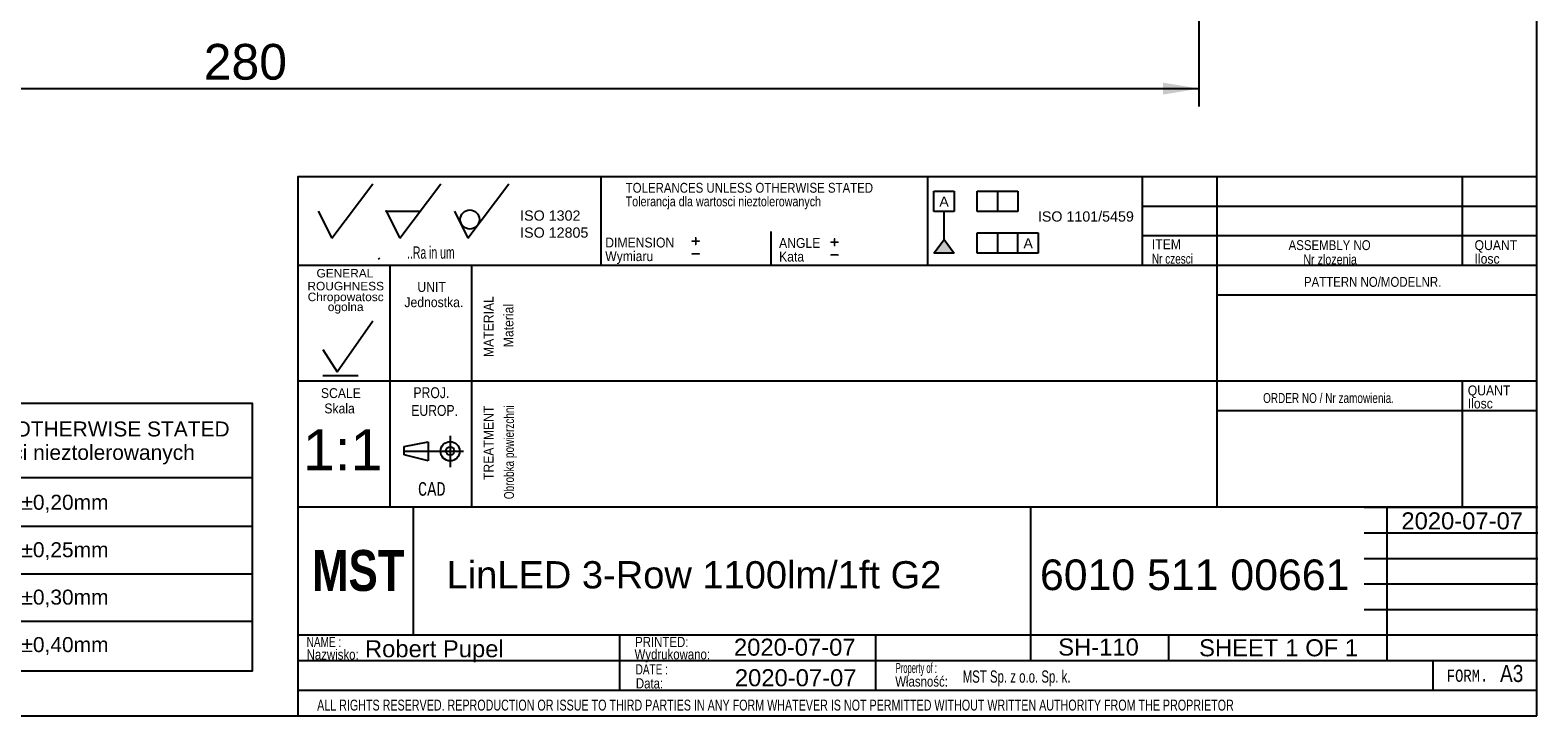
# Model space of a CAD drawing. Header units: millimetres. Extents: x 16 to 406, y 14 to 285.
# Tile 2 of 5: x 184 to 406, y 14 to 114. Entities that reach past the tile are written whole.
import ezdxf
from ezdxf.entities.mleader import LeaderData, LeaderLine
from ezdxf.enums import TextEntityAlignment as Align
from ezdxf.lldxf.tags import DXFTag
from ezdxf.math import Vec2, Vec3

# ---------------------------------------------------------------- set-up
doc = ezdxf.new("R2010")
doc.units = ezdxf.units.MM
doc.layers.add('10', color=7, linetype='Continuous')
doc.layers.add('Default', color=7, linetype='Continuous')
doc.styles.add('SEACAD_Arial', font='arial.ttf')
doc.styles.add('SEACAD_Lucida_Console', font='lucon.TTF', dxfattribs={"width": 0.8})
tags = doc.linetypes.add('CENTER2', pattern=[28.575, 19.05, -3.175, 3.175, -3.175]).pattern_tags.tags
tags[10:11] = [DXFTag(74, 4), DXFTag(75, 0), DXFTag(340, '0'), DXFTag(46, 0.0), DXFTag(50, 0.0), DXFTag(44, 0.0), DXFTag(45, 0.0)]
tags[8:9] = [DXFTag(74, 4), DXFTag(75, 0), DXFTag(340, '0'), DXFTag(46, 0.0), DXFTag(50, 0.0), DXFTag(44, 0.0), DXFTag(45, 0.0)]
tags[6:7] = [DXFTag(74, 4), DXFTag(75, 0), DXFTag(340, '0'), DXFTag(46, 0.0), DXFTag(50, 0.0), DXFTag(44, 0.0), DXFTag(45, 0.0)]
tags[4:5] = [DXFTag(74, 4), DXFTag(75, 0), DXFTag(340, '0'), DXFTag(46, 0.0), DXFTag(50, 0.0), DXFTag(44, 0.0), DXFTag(45, 0.0)]
doc.dimstyles.new('ISO', dxfattribs={"dimtxt": 5.25, "dimasz": 5.25, "dimexe": 2.625, "dimexo": 0, "dimgap": 1.3125, "dimtad": 1, "dimtxsty": 'SEACAD_Arial', "dimblk1": '_SE_FILLED', "dimblk2": '_SE_FILLED', "dimsah": 1, "dimcen": 2.625, "dimadec": 0, "dimazin": 0, "dimtfac": 0.5, "dimtdec": 3, "dimtmove": 0, "dimatfit": 3, "dimfxl": 1, "dimarcsym": 0})

# ---------------------------------------------------------------- blocks, each defined once
blk = doc.blocks.new('SE')
at = {"color": 7, "linetype": 'Continuous'}
for p, q in [((144.24, 48.55), (216.95, 48.55)), ((181.31, 48.55), (181.31, 41.41)), ((144.24, 41.41), (216.95, 41.41)), ((181.31, 41.41), (181.31, 34.44)), ((144.24, 34.44), (216.95, 34.44)), ((181.31, 34.44), (181.31, 27.47)), ((144.24, 27.47), (216.95, 27.47)), ((181.31, 27.47), (181.31, 20.16))]:
    blk.add_line(p, q, dxfattribs=at)
blk.add_lwpolyline([(144.24, 20.16), (144.24, 59.49), (216.95, 59.49), (216.95, 20.16), (144.24, 20.16)], dxfattribs=at)
at = {"color": 7, "linetype": 'Continuous', "style": 'SEACAD_Arial'}
for s, p in [('TOLERANCES UNLESS OTHERWISE STATED', (147.23, 56.8)), ('Tolerancja dla wartości nieztolerowanych', (152.52, 53.36)), ('<200mm', (146.35, 46.04)), ('±0,20mm', (183.08, 46.04)), ('≥200≥400mm', (146.35, 39.07)), ('±0,25mm', (183.08, 39.07)), ('>400≥600mm', (146.35, 32.11)), ('±0,30mm', (183.08, 32.11)), ('>600mm', (146.35, 25.14)), ('±0,40mm', (183.08, 25.14))]:
    blk.add_text(s, height=2.2, dxfattribs=at).set_placement(p, align=Align.TOP_LEFT)
blk = doc.blocks.new('DMBLK36')
at = {"layer": 'Default', "linetype": 'Continuous'}
for points in [[(81.26, 104.8), (81.26, 106.55), (76.01, 105.68)], [(350.76, 104.8), (356.01, 105.68), (350.76, 106.55)]]:
    blk.add_hatch(color=7, dxfattribs=at).paths.add_polyline_path(points)
at = {"layer": 'Default', "color": 7, "linetype": 'Continuous'}
for p, q in [((76.01, 214.96), (76.01, 103.05)), ((356.01, 214.96), (356.01, 103.05)), ((76.01, 105.68), (356.01, 105.68))]:
    blk.add_line(p, q, dxfattribs=at)
at = {"layer": 'Default', "color": 7, "linetype": 'Continuous', "style": 'SEACAD_Arial'}
blk.add_text('280', height=5.25, dxfattribs=at).set_placement((209.85, 112.24), align=Align.TOP_LEFT)
blk = doc.blocks.new('_SE_FILLED')
at = {"color": 0}
blk.add_line((0, 0), (-1, 0), dxfattribs=at)
blk.add_solid([(0, 0), (-1, -0.1665), (-1, 0.1665), (0, 0)], dxfattribs=at)
blk = doc.blocks.new('SEANNOT_GROUP6')
at = {"layer": 'Default', "color": 7, "linetype": 'Continuous', "style": 'SEACAD_Arial'}
blk.add_text('LinLED 3-Row 1100lm/1ft G2', height=4, dxfattribs=at).set_placement((245.52, 36.29), align=Align.TOP_LEFT)
blk = doc.blocks.new('SEANNOT_GROUP7')
at = {"layer": 'Default', "color": 7, "linetype": 'Continuous', "style": 'SEACAD_Arial'}
blk.add_text('6010 511 00661', height=4.5, dxfattribs=at).set_placement((332.67, 36.54), align=Align.TOP_LEFT)
blk = doc.blocks.new('SEANNOT_GROUP8')
at = {"layer": 'Default', "color": 7, "linetype": 'Continuous', "style": 'SEACAD_Arial'}
blk.add_text('Robert Pupel', height=2.5, dxfattribs=at).set_placement((233.53, 24.68), align=Align.TOP_LEFT)
blk = doc.blocks.new('SEANNOT_GROUP9')
at = {"layer": 'Default', "color": 7, "linetype": 'Continuous', "style": 'SEACAD_Arial'}
blk.add_text('SH-110', height=2.5, dxfattribs=at).set_placement((335.35, 24.93), align=Align.TOP_LEFT)
blk = doc.blocks.new('SEANNOT_GROUP10')
at = {"layer": 'Default', "color": 7, "linetype": 'Continuous', "style": 'SEACAD_Arial'}
blk.add_text('2020-07-07', height=2.5, dxfattribs=at).set_placement((287.86, 20.42), align=Align.TOP_LEFT)
blk = doc.blocks.new('SEANNOT_GROUP11')
at = {"layer": 'Default', "color": 7, "linetype": 'Continuous', "style": 'SEACAD_Arial'}
blk.add_text('1:1', height=6, dxfattribs=at).set_placement((224.43, 55.64), align=Align.TOP_LEFT)
blk = doc.blocks.new('SEANNOT_GROUP12')
at = {"layer": 'Default', "color": 7, "linetype": 'Continuous', "style": 'SEACAD_Arial'}
blk.add_text('2020-07-07', height=2.5, dxfattribs=at).set_placement((287.73, 24.91), align=Align.TOP_LEFT)
blk = doc.blocks.new('SEANNOT_GROUP13')
at = {"layer": 'Default', "color": 7, "linetype": 'Continuous', "style": 'SEACAD_Arial'}
for s, p in [('SHEET ', (356.04, 24.82)), ('1', (368.7, 24.82)), (' OF ', (370.66, 24.82)), ('1', (377.45, 24.82))]:
    blk.add_text(s, height=2.5, dxfattribs=at).set_placement(p, align=Align.TOP_LEFT)
blk = doc.blocks.new('SEANNOT_GROUP14')
at = {"layer": 'Default', "color": 7, "linetype": 'Continuous', "style": 'SEACAD_Arial'}
blk.add_text('2020-07-07', height=2.5, dxfattribs=at).set_placement((385.75, 43.46), align=Align.TOP_LEFT)
blk = doc.blocks.new('_Dot')
at = {"color": 0, "linetype": 'ByBlock', "lineweight": -2}
blk.add_line((-0.5, 0), (-1, 0), dxfattribs=at)
at = {"color": 0, "linetype": 'ByBlock', "const_width": 0.5}
blk.add_lwpolyline([(-0.25, 0, 1), (0.25, 0, 1)], format="xyb", close=True, dxfattribs=at)

msp = doc.modelspace()

# ---------------------------------------------------------------- hatches: boundary and pattern name
at = {"layer": 'Default', "linetype": 'Continuous'}
msp.add_hatch(color=7, dxfattribs=at).paths.add_polyline_path([(318.58868, 83.50553), (317.08868, 81.52064), (320.08868, 81.52064)])

# ---------------------------------------------------------------- linework, layer by layer
at = {"layer": '10', "color": 7, "linetype": 'Continuous'}
for p, q in [((228.66641, 83.70246), (234.66641, 91.70246)), ((238.66641, 83.70246), (244.66641, 91.70246)), ((248.66641, 83.70246), (254.66641, 91.70246)), ((268.16641, 92.70246), (268.16641, 79.70246)), ((316.16641, 92.70246), (316.16641, 79.70246)), ((347.66641, 92.70246), (347.66641, 79.70246)), ((358.66641, 92.70246), (358.66641, 44.20246)), ((394.66641, 92.70246), (394.66641, 79.70246)), ((226.66641, 87.70246), (228.66641, 83.70246)), ((236.66641, 87.70246), (241.66641, 87.70246)), ((236.66641, 87.70246), (238.66641, 83.70246)), ((246.66641, 87.70246), (248.66641, 83.70246)), ((405.66641, 88.36906), (347.66641, 88.36906)), ((293.16641, 84.70246), (293.16641, 79.70246)), ((405.66641, 84.03576), (347.66641, 84.03576)), ((235.54101, 80.62916), (235.71721, 80.83526)), ((405.66641, 79.70246), (223.66641, 79.70246)), ((237.16641, 79.70246), (237.16641, 44.20246)), ((237.16641, 79.70246), (237.16641, 45.70246)), ((249.16641, 79.70246), (249.16641, 44.20246)), ((405.66641, 75.36906), (358.66641, 75.36906)), ((229.46922, 64.06703), (234.66762, 71.57203)), ((227.32702, 67.34913), (229.46922, 64.06703)), ((405.66641, 62.70246), (223.66641, 62.70246)), ((227.32702, 63.52781), (232.52552, 63.52781)), ((394.66641, 62.70246), (394.66641, 44.20246)), ((405.66641, 58.36906), (358.66641, 58.36906)), ((239.31228, 53.11743), (242.79818, 53.80943)), ((242.79818, 53.80943), (242.79818, 51.04133)), ((246.04138, 54.67813), (246.04138, 50.06953)), ((246.04138, 54.67813), (246.04138, 50.06953)), ((239.31228, 51.92473), (239.31228, 53.11743)), ((242.79818, 51.04133), (239.31228, 51.92473)), ((331.29146, 44.20246), (223.66641, 44.20246)), ((331.16641, 44.20246), (223.66641, 44.20246)), ((240.66641, 25.45246), (240.66641, 44.20246)), ((380.29146, 44.20246), (405.79146, 44.20246)), ((383.66641, 21.70246), (383.66641, 44.20246)), ((380.29146, 40.45246), (405.79146, 40.45246)), ((380.29146, 36.70246), (405.79146, 36.70246)), ((380.29146, 32.95246), (405.79146, 32.95246)), ((380.29146, 29.20246), (405.79146, 29.20246)), ((223.66641, 25.45246), (405.79146, 25.45246)), ((270.92557, 25.41377), (270.92557, 17.28872)), ((308.52395, 25.45246), (308.52395, 17.32741)), ((351.54146, 25.45246), (351.54146, 21.70246)), ((223.66641, 21.70246), (380.29146, 21.70246)), ((390.35353, 21.70246), (390.35353, 17.32746)), ((223.66641, 17.32746), (405.66641, 17.32746))]:
    msp.add_line(p, q, dxfattribs=at)
at = {"layer": '10', "color": 7, "linetype": 'CENTER2'}
msp.add_line((239.31228, 52.42533), (248.02818, 52.42533), dxfattribs=at)
at = {"layer": '10', "color": 7, "linetype": 'Continuous'}
for points in [[(405.66641, 13.57745), (405.66641, 284.57745), (15.66641, 284.57745), (15.66641, 13.57745), (405.66641, 13.57745)], [(405.66641, 13.57746), (405.66641, 92.70246), (223.66641, 92.70246), (223.66641, 13.57746), (405.66641, 13.57746)], [(331.29146, 44.20246), (331.29146, 21.70246), (405.66641, 21.70246), (405.66641, 44.20246), (331.29146, 44.20246)]]:
    msp.add_lwpolyline(points, dxfattribs=at)
for centre, radius in [((248.93887, 86.45737), 1.40164), ((246.04141, 52.42543), 1.41457), ((246.04141, 52.48433), 0.60747)]:
    msp.add_circle(centre, radius, dxfattribs=at)
msp.add_point((236.66641, 87.70246), dxfattribs=at)
at = {"layer": 'Default', "color": 7, "linetype": 'Continuous'}
for p, q in [((317.08868, 87.61132), (317.08868, 90.61132)), ((317.08868, 90.61132), (320.08868, 90.61132)), ((320.08868, 90.61132), (320.08868, 87.61132)), ((323.42439, 87.61132), (323.42439, 90.61132)), ((323.42439, 90.61132), (329.42439, 90.61132)), ((326.42439, 90.61132), (326.42439, 87.61132)), ((329.42439, 90.61132), (329.42439, 87.61132)), ((320.08868, 87.61132), (317.08868, 87.61132)), ((318.58868, 83.50553), (318.58868, 87.61132)), ((329.42439, 87.61132), (323.42439, 87.61132)), ((323.42439, 81.52064), (323.42439, 84.52064)), ((323.42439, 84.52064), (332.42439, 84.52064)), ((326.42439, 84.52064), (326.42439, 81.52064)), ((329.42439, 81.52064), (329.42439, 84.52064)), ((332.42439, 84.52064), (332.42439, 81.52064)), ((317.08868, 81.52064), (318.58868, 83.50553)), ((318.58868, 83.50553), (320.08868, 81.52064)), ((320.08868, 81.52064), (317.08868, 81.52064)), ((332.42439, 81.52064), (323.42439, 81.52064))]:
    msp.add_line(p, q, dxfattribs=at)

# ---------------------------------------------------------------- block references
msp.add_blockref('SE', (0, 0))
at = {"layer": 'Default'}
for name in ['SEANNOT_GROUP11', 'SEANNOT_GROUP14', 'SEANNOT_GROUP6', 'SEANNOT_GROUP7', 'SEANNOT_GROUP8', 'SEANNOT_GROUP12', 'SEANNOT_GROUP9', 'SEANNOT_GROUP13', 'SEANNOT_GROUP10']:
    msp.add_blockref(name, (0, 0), dxfattribs=at)

# ---------------------------------------------------------------- texts
at = {"layer": '10', "attachment_point": 1}
for s, insert, char_height, width, style in [('{\\farial rounded mt|b0||i0||c0|p34;\\C7;\\H1.45000002;\\W0.83002;TOLERANCES UNLESS OTHERWISE STATED}', (271.82301, 91.83976), 1.45, 38.614141, 'SEACAD_Arial'), ('{\\farial rounded mt|b0||i0||c0|p34;\\C7;\\H1.45000002;\\W0.77704;Tolerancja dla wartosci nieztolerowanych}', (271.82301, 89.83976), 1.45000002, 36.0293583, 'SEACAD_Arial'), ('{\\farial rounded mt|b0||i0||c0|p34;\\C7;\\H1.8;\\W0.608;..Ra in um}', (239.73041, 82.50246), 1.8, 8.9217491, 'SEACAD_Arial'), ('{\\farial rounded mt|b0||i0||c0|p34;\\C7;\\H1.45000002;\\W0.883;DIMENSION}', (268.82301, 83.80097), 1.45, 10.1500101, 'SEACAD_Arial'), ('{\\farial rounded mt|b0||i0||c0|p34;\\C7;\\H1.45000002;\\W0.883;ANGLE}', (294.35091, 83.73687), 1.45, 6.052184, 'SEACAD_Arial'), ('{\\farial rounded mt|b0||i0||c0|p34;\\C7;\\H1.45000002;\\W0.883;ITEM}', (349.10611, 83.54532), 1.45, 4.2554448, 'SEACAD_Arial'), ('{\\farial rounded mt|b0||i0||c0|p34;\\C7;\\H1.45000002;\\W0.83002;ASSEMBLY NO}', (369.18521, 83.41846), 1.45, 12.829358, 'SEACAD_Arial'), ('{\\farial rounded mt|b0||i0||c0|p34;\\C7;\\H1.45000002;\\W0.883;QUANT}', (396.49661, 83.41846), 1.45, 6.2413144, 'SEACAD_Arial'), ('{\\farial rounded mt|b0||i0||c0|p34;\\C7;\\H1.45000002;\\W0.883;Wymiaru}', (268.82301, 81.80097), 1.45, 8.6756899, 'SEACAD_Arial'), ('{\\farial rounded mt|b0||i0||c0|p34;\\C7;\\H1.45000002;\\W0.883;Kata}', (294.35091, 81.73687), 1.45, 5.0750101, 'SEACAD_Arial'), ('{\\farial rounded mt|b0||i0||c0|p34;\\C7;\\H1.45000002;\\W0.72406;Nr czesci }', (349.10611, 81.41846), 1.45, 7.7858797, 'SEACAD_Arial'), ('{\\farial rounded mt|b0||i0||c0|p34;\\C7;\\H1.45000002;\\W0.77704;Nr zlozenia}', (371.34886, 81.31932), 1.45, 9.5042762, 'SEACAD_Arial'), ('{\\farial rounded mt|b0||i0||c0|p34;\\C7;\\H1.45000002;\\W0.883;Ilosc}', (396.49661, 81.41846), 1.45, 6.9347927, 'SEACAD_Arial'), ('{\\farial rounded mt|b0||i0||c0|p34;\\C7;\\H1.45000002;\\W0.83002;PATTERN NO/MODELNR.}', (371.43831, 78.02407), 1.45, 21.4347929, 'SEACAD_Arial'), ('{\\farial rounded mt|b0||i0||c0|p34;\\C7;\\H1.45000002;\\W0.883;UNIT}', (241.23295, 77.27526), 1.45, 4.1608796, 'SEACAD_Arial'), ('{\\farial rounded mt|b0||i0||c0|p34;\\C7;\\H1.45000002;\\W0.883;Jednostka.}', (239.32939, 75.03643), 1.45, 8.7262849, 'SEACAD_Arial'), ('{\\farial rounded mt|b0||i0||c0|p34;\\C7;\\H1.45000002;\\W0.883;QUANT}', (395.49661, 62.08516), 1.45, 6.2413144, 'SEACAD_Arial'), ('{\\farial rounded mt|b0||i0||c0|p34;\\C7;\\H1.45000002;\\W0.883;SCALE}', (227.06669, 61.69017), 1.45, 5.8630536, 'SEACAD_Arial'), ('{\\farial rounded mt|b0||i0||c0|p34;\\C7;\\H1.60000002;\\W0.8;PROJ.}', (240.65414, 61.82596), 1.6, 5.1130535, 'SEACAD_Arial'), ('{\\farial rounded mt|b0||i0||c0|p34;\\C7;\\H1.45000002;\\W0.72406;ORDER NO / Nr zamowienia.}', (365.43831, 60.96976), 1.45, 25.030887, 'SEACAD_Arial'), ('{\\farial rounded mt|b0||i0||c0|p34;\\C7;\\H1.45000002;\\W0.883;Ilosc}', (395.49661, 60.16474), 1.45, 6.9347927, 'SEACAD_Arial'), ('{\\farial rounded mt|b0||i0||c0|p34;\\C7;\\H1.45000002;\\W0.883;Skala}', (227.56774, 59.43644), 1.45, 5.7772288, 'SEACAD_Arial'), ('{\\farial rounded mt|b0||i0||c0|p34;\\C7;\\H1.60000002;\\W0.8;EUROP.}', (240.33642, 59.21986), 1.6, 6.6434883, 'SEACAD_Arial'), ('{\\fLucida Console|b0||i0||c0|p34;\\C7;\\H1.99999998;\\W0.8;CAD}', (241.316, 47.89526), 2, 4.5333433, 'SEACAD_Lucida_Console'), ('{\\farial rounded mt|b0||i0||c0|p34;\\C7;\\H1.5;\\W0.704;NAME :}', (224.96754, 25.17609), 1.5, 5.576097, 'SEACAD_Arial'), ('{\\farial rounded mt|b0||i0||c0|p34;\\C7;\\H1.5;\\W0.8;PRINTED:}', (273.21611, 25.17608), 1.5, 8.9878997, 'SEACAD_Arial'), ('{\\farial rounded mt|b0||i0||c0|p34;\\C7;\\H1.5;\\W0.8;Nazwisko:}', (224.9676, 23.32903), 1.5, 7.6783835, 'SEACAD_Arial'), ('{\\farial rounded mt|b0||i0||c0|p34;\\C7;\\H1.5;\\W0.8;Wydrukowano:}', (273.12792, 23.36598), 1.5, 11.4386535, 'SEACAD_Arial'), ('{\\farial rounded mt|b0||i0||c0|p34;\\C7;\\H1.5;\\W0.704;DATE :}', (273.28206, 21.14841), 1.5, 5.2174013, 'SEACAD_Arial'), ('{\\farial rounded mt|b0||i0||c0|p34;\\C7;\\H1.5;\\W0.46208;Property of :}', (311.49685, 21.35795), 1.5, 8.8695752, 'SEACAD_Arial'), ('{\\farial rounded mt|b0||i0||c0|p34;\\C7;\\H1.8;\\W0.667;MST Sp. z o.o. Sp. k.}', (321.3166, 20.24361), 1.8, 58.3043578, 'SEACAD_Arial'), ('{\\fLucida Console|b0||i0||c0|p34;\\C7;\\H1.8;\\W0.8;FORM.}', (392.41641, 20.37746), 1.8, 6.80001, 'SEACAD_Lucida_Console'), ('{\\farial rounded mt|b0||i0||c0|p34;\\C7;\\H2.50000002;\\W0.8;A3}', (400.244, 21.04726), 2.5, 3.3152274, 'SEACAD_Arial'), ('{\\farial rounded mt|b0||i0||c0|p34;\\C7;\\H1.5;\\W0.8;Data:}', (273.32477, 19.09819), 1.5, 6.1956622, 'SEACAD_Arial'), ('{\\farial rounded mt|b0||i0||c0|p34;\\C7;\\H1.5;\\W0.8;Własność:}', (311.41365, 19.37367), 1.5, 10.8913143, 'SEACAD_Arial'), ('{\\farial rounded mt|b0||i0||c0|p34;\\C7;\\H1.60000002;\\W0.704;ALL RIGHTS RESERVED. REPRODUCTION OR ISSUE TO THIRD PARTIES IN ANY FORM WHATEVER IS NOT PERMITTED WITHOUT WRITTEN AUTHORITY FROM THE PROPRIETOR}', (226.51392, 15.95535), 1.60000002, 148.0000118, 'SEACAD_Arial')]:
    msp.add_mtext(s, dxfattribs=dict(at, insert=insert, char_height=char_height, width=width, style=style))
at = {"layer": '10', "char_height": 1.2499998, "attachment_point": 1}
for s, insert, width in [('{\\fArial|b0||i0||c0|p34;\\C7;\\H1.2499998;\\W1.;GENERAL}', (226.41855, 79.19571), 8.3424), ('{\\fArial|b0||i0||c0|p34;\\C7;\\H1.2499998;\\W1.;ROUGHNESS}', (225.08385, 77.30182), 11.2228343)]:
    msp.add_mtext(s, dxfattribs=dict(at, insert=insert, width=width))
at = {"layer": '10', "insert": (230.70291, 74.17383), "char_height": 1.25, "width": 11.6526497, "attachment_point": 5, "line_spacing_factor": 0.7}
msp.add_mtext('{\\fArial|b0||i0||c0|p34;\\C7;\\H1.24999998;\\W1.;Chropowatosc\\P}{\\fArial|b0||i0||c0|p34;\\C7;\\H1.24999998;\\W1.;ogolna}', dxfattribs=at)
at = {"layer": '10', "char_height": 1.45, "attachment_point": 1, "rotation": 89.9999944, "style": 'SEACAD_Arial'}
for s, insert, width in [('{\\farial rounded mt|b0||i0||c0|p34;\\C7;\\H1.45000002;\\W0.883;MATERIAL}', (250.96792, 66.26082), 8.9206623), ('{\\farial rounded mt|b0||i0||c0|p34;\\C7;\\H1.45000002;\\W0.883;Material}', (253.88779, 67.70323), 7.1531548), ('{\\farial rounded mt|b0||i0||c0|p34;\\C7;\\H1.45000002;\\W0.883;TREATMENT}', (250.96792, 48.19872), 10.8750101), ('{\\farial rounded mt|b0||i0||c0|p34;\\C7;\\H1.45000002;\\W0.72406;Obrobka powierzchni}', (253.96792, 45.39476), 17.0475536)]:
    msp.add_mtext(s, dxfattribs=dict(at, insert=insert, width=width))
at = {"layer": 'Default'}
for s, insert, char_height, width, attachment_point in [('{\\fArial CE|b0||i0||c0|p34;\\C7;\\H1.5;\\W1.;A}', (318.58252, 89.83497), 1.5, 1.4021839, 2), ('{\\fArial|b0||i0||c0|p34;\\C7;\\H1.5;\\W1.;ISO 1302 \\P}{\\fArial|b0||i0||c0|p34;\\C7;\\H1.5;\\W1.;ISO 12805}', (256.32731, 87.78514), 1.5, 10.4863316, 1), ('{\\fArial|b0||i0||c0|p34;\\C7;\\H1.5;\\W1.;ISO 1101/5459}', (339.41392, 87.65332), 1.5, 14.6613396, 2), ('{\\fSolid Edge ISO|b0||i0||c0|p34;\\C7;\\H2.5;\\W1.;+\\P}', (281.29286, 84.79683), 2.5, 1.8824467, 1), ('{\\fSolid Edge ISO|b0||i0||c0|p34;\\C7;\\H2.5;\\W1.;+\\P}', (301.68603, 84.63996), 2.5, 1.8824467, 1), ('{\\fArial CE|b0||i0||c0|p34;\\C7;\\H1.5;\\W1.;A}', (330.93889, 83.70929), 1.5, 1.4021839, 2), ('{\\fSolid Edge ISO|b0||i0||c0|p34;\\C7;\\H2.5;\\W1.;-\\P}', (281.29286, 82.91438), 2.5, 1.8824467, 1), ('{\\fSolid Edge ISO|b0||i0||c0|p34;\\C7;\\H2.5;\\W1.;-\\P}', (301.68603, 82.75751), 2.5, 1.8824467, 1)]:
    msp.add_mtext(s, dxfattribs=dict(at, insert=insert, char_height=char_height, width=width, attachment_point=attachment_point))

# ---------------------------------------------------------------- dimensions: what is measured, and where the dimension line sits
at = {"layer": 'Default', "color": 7, "linetype": 'Continuous'}
dim = msp.add_linear_dim(base=(76.01299, 105.67513), p1=(76.01299, 214.95853), p2=(356.01299, 214.95853), angle=0, text='\\A1;<>', dimstyle='ISO', dxfattribs=at)
dim.commit()
dim.dimension.update_dxf_attribs({"geometry": 'DMBLK36', "text_midpoint": (216.01299, 105.67513), "dimtype": 161})

# ---------------------------------------------------------------- leaders
ml = msp.add_multileader_mtext('Standard', dxfattribs=at)
ml.set_content('{\\pxsm0.9;\\fImpact|b0||i0||c0|p34;\\W1.;MST\\P}', color=256)
ml.set_leader_properties()
ml.set_arrow_properties(name='DOT')
ml.build(insert=Vec2(0, 0))
ml.multileader.update_dxf_attribs({"leader_type": 0, "dogleg_length": 0, "arrow_head_size": 6})
ctx = ml.context
ctx.base_point, ctx.char_height, ctx.arrow_head_size, ctx.landing_gap_size = Vec3(223.75824, 34.85639), 6, 6, 2.1
ctx.mtext.insert = Vec3(225.75824, 37.91945)

doc.saveas('drawing.dxf')
